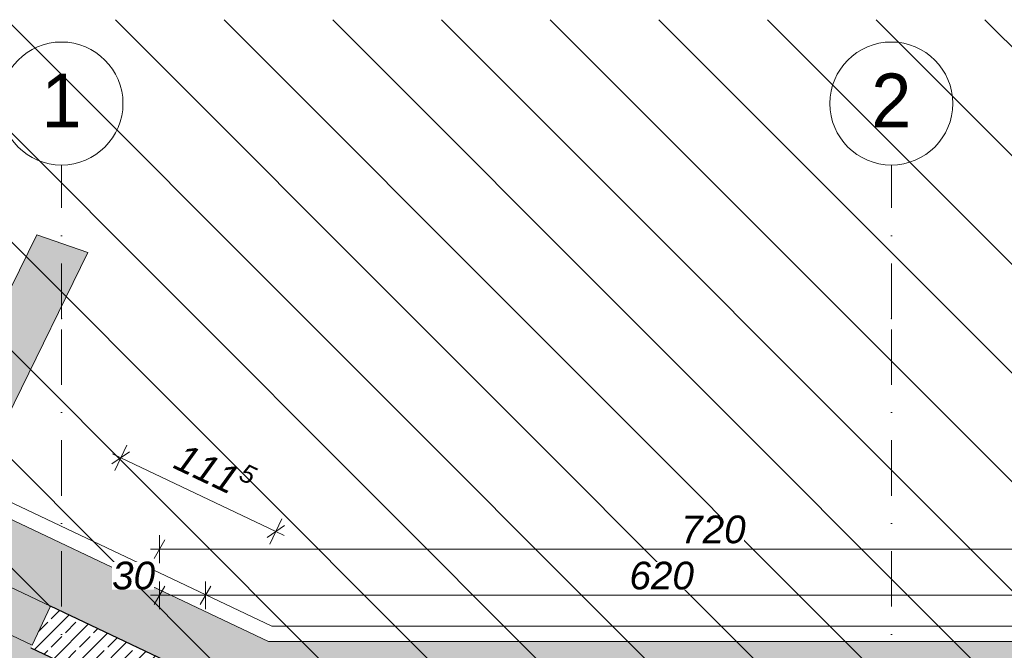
# Model space of a CAD drawing. Header units: centimetres. Extents: x -996 to 7161, y -1849 to 2591.
# Tile 42 of 49: x 811 to 1452, y 2181 to 2591. Entities that reach past the tile are written whole.
import ezdxf
from ezdxf.enums import TextEntityAlignment as Align

# ---------------------------------------------------------------- set-up
doc = ezdxf.new("R2010")
doc.units = ezdxf.units.CM
doc.header["$LTSCALE"] = 0.1
doc.header["$MEASUREMENT"] = 0
doc.linetypes.add('Kropki i Kreski', pattern=[720, 360, -180, 0, -180])
doc.linetypes.add('Wipeout_Contour', pattern=[1000, 0, -1000])
for name, color, linetype in [('2_stropy.K_IR', 7, 'Continuous'), ('2_ściany podporowe.K_IR', 7, 'Continuous'), ('2_ściany zewnętrzne.ISTN', 7, 'Continuous'), ('4_osie.ISTN', 7, 'Continuous'), ('5_opisy.K_IR', 7, 'Continuous'), ('5_wymiary.K_IR', 7, 'Continuous')]:
    doc.layers.add(name, color=color, linetype=linetype)
doc.styles.add('GENERATED_STYLE_1', font='txt')
doc.styles.add('GENERATED_STYLE_2', font='txt')
doc.dimstyles.new('GENERATED_STYLE__3', dxfattribs={"dimtxt": 18, "dimasz": 9.178744, "dimexe": 0.18, "dimexo": 2, "dimgap": 0.09, "dimtad": 1, "dimtih": 1, "dimtoh": 1, "dimdec": 0, "dimzin": 0, "dimdsep": 46, "dimtxsty": 'GENERATED_STYLE_2', "dimblk": 'ARROWHEAD_2', "dimblk1": 'ARROWHEAD_2', "dimblk2": 'ARROWHEAD_2', "dimcen": 0.09, "dimclrd": 1, "dimclre": 1, "dimclrt": 1, "dimadec": 1, "dimazin": 0, "dimtfac": 1, "dimtdec": 4, "dimtmove": 0, "dimatfit": 3, "dimfxl": 1, "dimtolj": 1, "dimtzin": 0, "dimarcsym": 0})
doc.dimstyles.new('GENERATED_STYLE__4', dxfattribs={"dimtxt": 18, "dimasz": 9.178744, "dimexe": 0.18, "dimexo": 2, "dimgap": 0.09, "dimtad": 1, "dimdec": 0, "dimzin": 0, "dimdsep": 46, "dimtxsty": 'GENERATED_STYLE_2', "dimblk": 'ARROWHEAD_2', "dimblk1": 'ARROWHEAD_2', "dimblk2": 'ARROWHEAD_2', "dimcen": 0.09, "dimclrd": 1, "dimclre": 1, "dimclrt": 1, "dimadec": 1, "dimazin": 0, "dimtfac": 1, "dimtdec": 4, "dimtmove": 0, "dimatfit": 3, "dimfxl": 1, "dimtolj": 1, "dimtzin": 0, "dimarcsym": 0})
pattern_1 = [(45, (0, 0), (-9.19239, 9.19239), []), (45, (-4.596, 4.596), (-9.19239, 9.19239), [9.75, -3.25])]

# ---------------------------------------------------------------- blocks, each defined once
blk = doc.blocks.new('Strop_1_1', base_point=(722.61, 2305.7))
at = {"layer": '2_stropy.K_IR', "linetype": 'Continuous', "lineweight": 0, "true_color": 0xffffff}
blk.add_hatch(color=7, dxfattribs=at).paths.add_polyline_path([(722.61, 2305.7), (722.61, 1647.14), (1622.36, 1647.14), (1622.36, 2186.85), (973.24, 2186.85)])
at = {"layer": '2_stropy.K_IR', "color": 7, "linetype": 'Continuous', "lineweight": 9, "flags": 128}
blk.add_lwpolyline([(722.61, 2305.7), (722.61, 1647.14), (1622.36, 1647.14), (1622.36, 2186.85), (973.24, 2186.85)], close=True, dxfattribs=at)
blk = doc.blocks.new('Strop_2_1', base_point=(712.61, 2321.51))
at = {"layer": '2_stropy.K_IR', "color": 7, "linetype": 'Continuous', "lineweight": 9, "flags": 128}
blk.add_lwpolyline([(712.61, 2321.51), (712.61, 1647.14), (1632.36, 1647.14), (1632.36, 2196.85), (975.49, 2196.85)], close=True, dxfattribs=at)
blk = doc.blocks.new('Wypełnienie_1_1', base_point=(0, 180))
at = {"layer": '5_opisy.K_IR', "linetype": 'Continuous', "lineweight": 0}
h = blk.add_hatch(dxfattribs=at)
h.set_pattern_fill('PZT_oznaczenia_dróg_dla__EA', color=252, style=0, pattern_type=2)
h.set_pattern_definition([(315, (0, 0), (35.35534, 35.35534), [])])
h.paths.add_polyline_path([(-995.54, -1848.91), (7161.18, -1848.91), (7161.18, 2591.14), (-995.54, 2591.14)])
h.paths.add_polyline_path([(818.63, -638.99), (666.03, -638.71), (666.28, -444.9), (818.61, -444.58), (818.63, -444.98), (818.63, 1591.14), (902.36, 1591.14), (902.36, 2146.85), (1582.36, 2146.85), (1582.36, 1591.14), (6098, 1591.14), (6098, -853.15), (4675.54, -853.16), (4675.54, 953.16), (4002.47, 953.16), (4002.47, -55.38), (4151.12, -55.38), (4151.32, -80.38), (4241.75, -227.73), (4241.75, -252.73), (4010.26, -252.73), (4025.68, -849.07), (818.63, -848.91)], flags=0)
blk = doc.blocks.new('Ściana_11_1', base_point=(732.47, 2239.63))
at = {"layer": '2_ściany zewnętrzne.ISTN', "color": 252, "linetype": 'Continuous', "lineweight": 0, "flags": 128}
for points in [[(822.46, 2451.3), (715.67, 2233.76)], [(822.46, 2451.3), (855.78, 2439.73)], [(759.63, 2243.89), (855.78, 2439.73)], [(715.67, 2233.76), (747.29, 2218.76)]]:
    blk.add_lwpolyline(points, dxfattribs=at)
blk = doc.blocks.new('Ściana_78_1', base_point=(919.86, 2148.52))
at = {"color": 254, "linetype": 'Wipeout_Contour', "lineweight": 0, "ltscale": 9373.3221}
blk.add_wipeout([(902.36, 2176.19), (831.45, 2209.82), (818.59, 2182.72), (902.36, 2142.99)], dxfattribs=at).dxf.layer = '2_ściany podporowe.K_IR'
at = {"layer": '2_ściany podporowe.K_IR', "linetype": 'Continuous', "lineweight": 0, "true_color": 0x000000}
h = blk.add_hatch(dxfattribs=at)
h.set_pattern_fill('Beton_zbrojony_0001', color=18, style=0, pattern_type=2)
h.set_pattern_definition(pattern_1)
h.paths.add_polyline_path([(902.36, 2176.19), (831.45, 2209.82), (818.59, 2182.72), (902.36, 2142.99)])
at = {"color": 254, "linetype": 'Wipeout_Contour', "lineweight": 0, "ltscale": 7035.768335}
blk.add_wipeout([(902.36, 2176.19), (902.36, 2142.99), (932.36, 2161.96)], dxfattribs=at).dxf.layer = '2_ściany podporowe.K_IR'
at = {"layer": '2_ściany podporowe.K_IR', "linetype": 'Continuous', "lineweight": 0, "true_color": 0x000000}
h = blk.add_hatch(dxfattribs=at)
h.set_pattern_fill('Beton_zbrojony_0001', color=18, style=0, pattern_type=2)
h.set_pattern_definition(pattern_1)
h.paths.add_polyline_path([(902.36, 2176.19), (902.36, 2142.99), (932.36, 2161.96)])
at = {"layer": '2_ściany podporowe.K_IR', "color": 7, "linetype": 'Continuous', "lineweight": 30, "flags": 128}
for points in [[(932.36, 2161.96), (831.45, 2209.82)], [(818.59, 2182.72), (902.36, 2142.99)]]:
    blk.add_lwpolyline(points, dxfattribs=at)
at = {"color": 254, "linetype": 'Wipeout_Contour', "lineweight": 0, "ltscale": 7003.373895}
blk.add_wipeout([(902.36, 2142.99), (932.36, 2128.76), (932.36, 2161.96)], dxfattribs=at).dxf.layer = '2_ściany podporowe.K_IR'
at = {"layer": '2_ściany podporowe.K_IR', "linetype": 'Continuous', "lineweight": 0, "true_color": 0x000000}
h = blk.add_hatch(dxfattribs=at)
h.set_pattern_fill('Beton_zbrojony_0001', color=18, style=0, pattern_type=2)
h.set_pattern_definition(pattern_1)
h.paths.add_polyline_path([(902.36, 2142.99), (932.36, 2128.76), (932.36, 2161.96)])
at = {"layer": '2_ściany podporowe.K_IR', "color": 7, "linetype": 'Continuous', "lineweight": 30, "flags": 128}
blk.add_lwpolyline([(932.36, 2161.96), (932.36, 2128.76)], dxfattribs=at)
blk = doc.blocks.new('Ściana_80_1', base_point=(824.8, 2195.82))
at = {"layer": '2_ściany zewnętrzne.ISTN', "color": 252, "linetype": 'Continuous', "lineweight": 0, "flags": 128}
for points in [[(831.45, 2209.82), (759.63, 2243.89)], [(747.29, 2218.76), (819.45, 2184.52)], [(819.45, 2184.52), (831.45, 2209.82)]]:
    blk.add_lwpolyline(points, dxfattribs=at)
blk = doc.blocks.new('Ściana_84_1', base_point=(732.47, 2239.63))
at = {"layer": '2_ściany zewnętrzne.ISTN', "linetype": 'Continuous', "lineweight": 0}
for points in [[(759.63, 2243.89), (855.78, 2439.73), (822.46, 2451.3), (728.01, 2258.9)], [(728.01, 2258.9), (715.67, 2233.76), (759.63, 2243.89)], [(759.63, 2243.89), (715.67, 2233.76), (747.29, 2218.76)]]:
    blk.add_hatch(color=252, dxfattribs=at).paths.add_polyline_path(points)
at = {"layer": '2_ściany zewnętrzne.ISTN', "color": 252, "linetype": 'Continuous', "lineweight": 0, "flags": 128}
for points in [[(822.46, 2451.3), (715.67, 2233.76)], [(822.46, 2451.3), (855.78, 2439.73)], [(759.63, 2243.89), (855.78, 2439.73)], [(715.67, 2233.76), (747.29, 2218.76)]]:
    blk.add_lwpolyline(points, dxfattribs=at)
blk = doc.blocks.new('Ściana_85_1', base_point=(919.86, 2148.52))
at = {"layer": '2_ściany podporowe.K_IR', "color": 15, "linetype": 'Continuous', "lineweight": 0, "flags": 128}
for points in [[(927.36, 2164.33), (831.45, 2209.82)], [(818.59, 2182.72), (902.36, 2142.99)]]:
    blk.add_lwpolyline(points, dxfattribs=at)
blk = doc.blocks.new('Ściana_86_1', base_point=(824.8, 2195.82))
at = {"layer": '2_ściany zewnętrzne.ISTN', "linetype": 'Continuous', "lineweight": 0}
blk.add_hatch(color=252, dxfattribs=at).paths.add_polyline_path([(747.29, 2218.76), (819.45, 2184.52), (831.45, 2209.82), (759.63, 2243.89)])
at = {"layer": '2_ściany zewnętrzne.ISTN', "color": 252, "linetype": 'Continuous', "lineweight": 0, "flags": 128}
for points in [[(831.45, 2209.82), (759.63, 2243.89)], [(747.29, 2218.76), (819.45, 2184.52)], [(819.45, 2184.52), (831.45, 2209.82)]]:
    blk.add_lwpolyline(points, dxfattribs=at)
blk = doc.blocks.new('Standardowy znacznik osi[1]_1', base_point=(838.63, -1423.37))
at = {"layer": '4_osie.ISTN', "color": 252, "linetype": 'Kropki i Kreski', "lineweight": 0}
for p, q in [((838.63, 2396.64), (838.63, 2496.64)), ((838.63, -1323.37), (838.63, 2396.64))]:
    blk.add_line(p, q, dxfattribs=at)
at = {"layer": '4_osie.ISTN', "color": 252, "linetype": 'Continuous', "lineweight": 0}
blk.add_circle((838.63, 2536.64), 40, dxfattribs=at)
at = {"layer": '4_osie.ISTN', "color": 252, "linetype": 'Kropki i Kreski', "lineweight": 0}
blk.add_point((838.63, 2396.64), dxfattribs=at)
blk.add_point((838.63, 2396.64), dxfattribs=at)
at = {"layer": '4_osie.ISTN', "color": 252, "lineweight": 0, "style": 'GENERATED_STYLE_1'}
for tag, p in [('AC_MarkerText_1_1', (838.63, 2538.64)), ('AC_MarkerText_1_0', (838.63, -1461.36))]:
    blk.add_attdef(tag, text='', height=35, rotation=360, dxfattribs=at).set_placement(p, align=Align.MIDDLE_CENTER)
blk = doc.blocks.new('Standardowy znacznik osi[10]_1', base_point=(1378.63, -1423.37))
at = {"layer": '4_osie.ISTN', "color": 252, "linetype": 'Kropki i Kreski', "lineweight": 0}
for p, q in [((1378.63, 2396.64), (1378.63, 2496.64)), ((1378.63, -1323.37), (1378.63, 2396.64))]:
    blk.add_line(p, q, dxfattribs=at)
at = {"layer": '4_osie.ISTN', "color": 252, "linetype": 'Continuous', "lineweight": 0}
blk.add_circle((1378.63, 2536.64), 40, dxfattribs=at)
at = {"layer": '4_osie.ISTN', "color": 252, "linetype": 'Kropki i Kreski', "lineweight": 0}
blk.add_point((1378.63, 2396.64), dxfattribs=at)
blk.add_point((1378.63, 2396.64), dxfattribs=at)
at = {"layer": '4_osie.ISTN', "color": 252, "lineweight": 0, "style": 'GENERATED_STYLE_1'}
for tag, p in [('AC_MarkerText_1_1', (1378.63, 2538.64)), ('AC_MarkerText_1_0', (1378.63, -1461.36))]:
    blk.add_attdef(tag, text='', height=35, rotation=360, dxfattribs=at).set_placement(p, align=Align.MIDDLE_CENTER)
blk = doc.blocks.new('*D275')
at = {"layer": '5_wymiary.K_IR', "color": 1, "linetype": 'Continuous', "lineweight": 0}
for p, q in [((902.36, 2207.8), (902.36, 2225.91)), ((905.85, 2222.89), (898.87, 2210.82)), ((935.85, 2222.89), (928.87, 2210.82)), ((896.45, 2216.85), (902.36, 2216.85)), ((902.36, 2216.85), (932.36, 2216.85))]:
    blk.add_line(p, q, dxfattribs=at)
at = {"color": 254, "linetype": 'Wipeout_Contour', "lineweight": 0, "ltscale": 9595.186005}
blk.add_wipeout([(871.55, 2220.45), (898.87, 2220.45), (898.87, 2238.45), (871.55, 2238.45)], dxfattribs=at).dxf.layer = '5_wymiary.K_IR'
at = {"layer": '5_wymiary.K_IR', "color": 1, "lineweight": 0, "insert": (871.55, 2220.45), "char_height": 18, "attachment_point": 7, "style": 'GENERATED_STYLE_2'}
blk.add_mtext('\\A1;{\\pql;\\fArial|b0|i1|c238|p38;30}', dxfattribs=at)
blk = doc.blocks.new('ARROWHEAD_2')
at = {"color": 0, "linetype": 'Continuous', "lineweight": 0}
for p, q in [((0, 0), (-1, 0)), ((-0.378, -0.655), (0.378, 0.655))]:
    blk.add_line(p, q, dxfattribs=at)
blk = doc.blocks.new('*D276')
at = {"layer": '5_wymiary.K_IR', "color": 1, "linetype": 'Continuous', "lineweight": 0}
for p, q in [((932.36, 2207.8), (932.36, 2225.91)), ((935.85, 2222.89), (928.87, 2210.82)), ((1555.85, 2222.89), (1548.87, 2210.82)), ((902.36, 2216.85), (932.36, 2216.85)), ((932.36, 2216.85), (1552.36, 2216.85))]:
    blk.add_line(p, q, dxfattribs=at)
at = {"color": 254, "linetype": 'Wipeout_Contour', "lineweight": 0, "ltscale": 10182.727005}
blk.add_wipeout([(1208.21, 2220.45), (1249.19, 2220.45), (1249.19, 2238.45), (1208.21, 2238.45)], dxfattribs=at).dxf.layer = '5_wymiary.K_IR'
at = {"layer": '5_wymiary.K_IR', "color": 1, "lineweight": 0, "insert": (1208.21, 2220.45), "char_height": 18, "attachment_point": 7, "style": 'GENERATED_STYLE_2'}
blk.add_mtext('\\A1;{\\pql;\\fArial|b0|i1|c238|p38;620}', dxfattribs=at)
at = {"color": 254, "linetype": 'Wipeout_Contour', "lineweight": 0, "ltscale": 10827.722699}
blk.add_wipeout([(1521.55, 2220.45), (1548.87, 2220.45), (1548.87, 2238.45), (1521.55, 2238.45)], dxfattribs=at).dxf.layer = '5_wymiary.K_IR'
at = {"layer": '5_wymiary.K_IR', "color": 1, "lineweight": 0, "insert": (1521.55, 2220.45), "char_height": 18, "attachment_point": 7, "style": 'GENERATED_STYLE_2'}
blk.add_mtext('\\A1;{\\pql;\\fArial|b0|i1|c238|p38;30}', dxfattribs=at)
blk = doc.blocks.new('*D277')
at = {"layer": '5_wymiary.K_IR', "color": 1, "linetype": 'Continuous', "lineweight": 0}
for p, q in [((1552.36, 2207.8), (1552.36, 2225.91)), ((1555.85, 2222.89), (1548.87, 2210.82)), ((1585.85, 2222.89), (1578.87, 2210.82)), ((932.36, 2216.85), (1552.36, 2216.85)), ((1552.36, 2216.85), (1582.36, 2216.85))]:
    blk.add_line(p, q, dxfattribs=at)
blk = doc.blocks.new('*D279')
at = {"layer": '5_wymiary.K_IR', "color": 1, "linetype": 'Continuous', "lineweight": 0}
for p, q in [((902.36, 2237.8), (902.36, 2255.91)), ((1622.36, 2237.8), (1622.36, 2255.91)), ((905.85, 2252.89), (898.87, 2240.82)), ((1618.87, 2240.82), (1625.84, 2252.89)), ((896.45, 2246.85), (902.36, 2246.85)), ((902.36, 2246.85), (1622.36, 2246.85)), ((1622.36, 2246.85), (1628.26, 2246.85))]:
    blk.add_line(p, q, dxfattribs=at)
at = {"color": 254, "linetype": 'Wipeout_Contour', "lineweight": 0, "ltscale": 10352.977339}
blk.add_wipeout([(1241.87, 2250.45), (1282.85, 2250.45), (1282.85, 2268.45), (1241.87, 2268.45)], dxfattribs=at).dxf.layer = '5_wymiary.K_IR'
at = {"layer": '5_wymiary.K_IR', "color": 1, "lineweight": 0, "insert": (1241.87, 2250.45), "char_height": 18, "attachment_point": 7, "style": 'GENERATED_STYLE_2'}
blk.add_mtext('\\A1;{\\pql;\\fArial|b0|i1|c238|p38;720}', dxfattribs=at)
blk = doc.blocks.new('*D286')
at = {"layer": '5_wymiary.K_IR', "color": 1, "linetype": 'Continuous', "lineweight": 0}
for p, q in [((873.29, 2298.05), (881.06, 2314.41)), ((882.91, 2310.19), (871.44, 2302.27)), ((871.84, 2308.76), (877.17, 2306.23)), ((877.17, 2306.23), (978.08, 2258.37)), ((972.35, 2254.41), (983.82, 2262.33)), ((974.2, 2250.19), (981.97, 2266.55)), ((978.08, 2258.37), (983.42, 2255.84))]:
    blk.add_line(p, q, dxfattribs=at)
at = {"color": 254, "linetype": 'Wipeout_Contour', "lineweight": 0, "ltscale": 9905.196443}
blk.add_wipeout([(908.22, 2295.49), (950.12, 2275.62), (957.83, 2291.88), (915.94, 2311.75)], dxfattribs=at).dxf.layer = '5_wymiary.K_IR'
at = {"layer": '5_wymiary.K_IR', "color": 1, "lineweight": 0, "insert": (908.14, 2295.31), "char_height": 18, "attachment_point": 7, "rotation": 334.62561, "style": 'GENERATED_STYLE_2'}
blk.add_mtext('\\A1;{\\pql;\\fArial|b0|i1|c238|p38;111\\fArial|b0|i1|c238|p38;\\A1{\\H.66x;\\S5^  ;}}', dxfattribs=at)
blk = doc.blocks.new('Wymiary_7', base_point=(902.36, 2216.85))
at = {"layer": '5_wymiary.K_IR', "color": 1, "linetype": 'Continuous', "lineweight": 0}
dim = blk.add_linear_dim(base=(932.36, 2216.85), p1=(902.36, 1872.65), p2=(932.36, 1872.65), dimstyle='GENERATED_STYLE__3', dxfattribs=at)
dim.commit()
dim.dimension.update_dxf_attribs({"geometry": '*D275', "text_midpoint": (885.27, 2229.45), "dimtype": 160})
dim = blk.add_linear_dim(base=(1552.36, 2216.85), p1=(932.36, 1872.65), p2=(1552.36, 1871.82), dimstyle='GENERATED_STYLE__3', dxfattribs=at)
dim.commit()
dim.dimension.update_dxf_attribs({"geometry": '*D276', "text_midpoint": (1228.79, 2229.45), "dimtype": 160})
dim = blk.add_linear_dim(base=(1582.36, 2216.85), p1=(1552.36, 1871.82), p2=(1582.36, 1871.82), dimstyle='GENERATED_STYLE__3', dxfattribs=at)
dim.commit()
dim.dimension.update_dxf_attribs({"geometry": '*D277', "text_midpoint": (1535.27, 2229.45), "dimtype": 160})

msp = doc.modelspace()

# ---------------------------------------------------------------- block references
at = {"layer": '2_stropy.K_IR', "color": 7, "linetype": 'Continuous', "lineweight": 9}
for name, p in [('Strop_2_1', (712.61, 2321.51)), ('Strop_1_1', (722.61, 2305.7))]:
    msp.add_blockref(name, p, dxfattribs=at)
at = {"layer": '2_ściany zewnętrzne.ISTN', "color": 252, "lineweight": 0}
for name in ['Ściana_11_1', 'Ściana_84_1']:
    msp.add_blockref(name, (732.47, 2239.63), dxfattribs=at)
at = {"layer": '4_osie.ISTN', "color": 252, "linetype": 'Continuous', "lineweight": 0}
ref = msp.add_blockref('Standardowy znacznik osi[10]_1', (1378.63, -1423.37), dxfattribs=at)
ref.add_attrib('AC_MarkerText_1_1', '2', dxfattribs={"color": 252, "lineweight": 0, "height": 35, "rotation": 360, "style": 'GENERATED_STYLE_1'}).set_placement((1378.63, 2538.64), align=Align.MIDDLE_CENTER)
at = {"layer": '5_opisy.K_IR', "color": 252, "linetype": 'Continuous', "lineweight": 0}
msp.add_blockref('Wypełnienie_1_1', (0, 180), dxfattribs=at)

# ---------------------------------------------------------------- next in the draw order: block references
at = {"layer": '2_ściany podporowe.K_IR', "color": 7, "lineweight": 30}
msp.add_blockref('Ściana_78_1', (919.86, 2148.52), dxfattribs=at)

# ---------------------------------------------------------------- next in the draw order: block references
at = {"layer": '2_ściany podporowe.K_IR', "color": 7, "lineweight": 0}
msp.add_blockref('Ściana_85_1', (919.86, 2148.52), dxfattribs=at)
at = {"layer": '2_ściany zewnętrzne.ISTN', "color": 252, "lineweight": 0}
for name in ['Ściana_80_1', 'Ściana_86_1']:
    msp.add_blockref(name, (824.8, 2195.82), dxfattribs=at)
at = {"layer": '4_osie.ISTN', "color": 252, "linetype": 'Continuous', "lineweight": 0}
ref = msp.add_blockref('Standardowy znacznik osi[1]_1', (838.63, -1423.37), dxfattribs=at)
ref.add_attrib('AC_MarkerText_1_1', '1', dxfattribs={"color": 252, "lineweight": 0, "height": 35, "rotation": 360, "style": 'GENERATED_STYLE_1'}).set_placement((838.63, 2538.64), align=Align.MIDDLE_CENTER)

# ---------------------------------------------------------------- next in the draw order: block references
at = {"layer": '5_wymiary.K_IR', "color": 1, "linetype": 'Continuous', "lineweight": 0}
msp.add_blockref('Wymiary_7', (902.36, 2216.85), dxfattribs=at)

# ---------------------------------------------------------------- next in the draw order: dimensions: what is measured, and where the dimension line sits
dim = msp.add_linear_dim(base=(1622.36, 2246.85), p1=(902.36, 1872.65), p2=(1622.36, 2186.85), dimstyle='GENERATED_STYLE__3', dxfattribs=at)
dim.commit()
dim.dimension.update_dxf_attribs({"geometry": '*D279', "text_midpoint": (1262.45, 2259.45), "dimtype": 160})

# ---------------------------------------------------------------- next in the draw order: dimensions: what is measured, and where the dimension line sits
dim = msp.add_linear_dim(base=(978.08, 2258.37), p1=(831.45, 2209.82), p2=(932.36, 2161.96), angle=334.62561, dimstyle='GENERATED_STYLE__4', dxfattribs=at)
dim.commit()
dim.dimension.update_dxf_attribs({"geometry": '*D286', "text_midpoint": (952.64, 2284.38), "dimtype": 160, "text_rotation": 334.62561})

doc.saveas('drawing.dxf')
